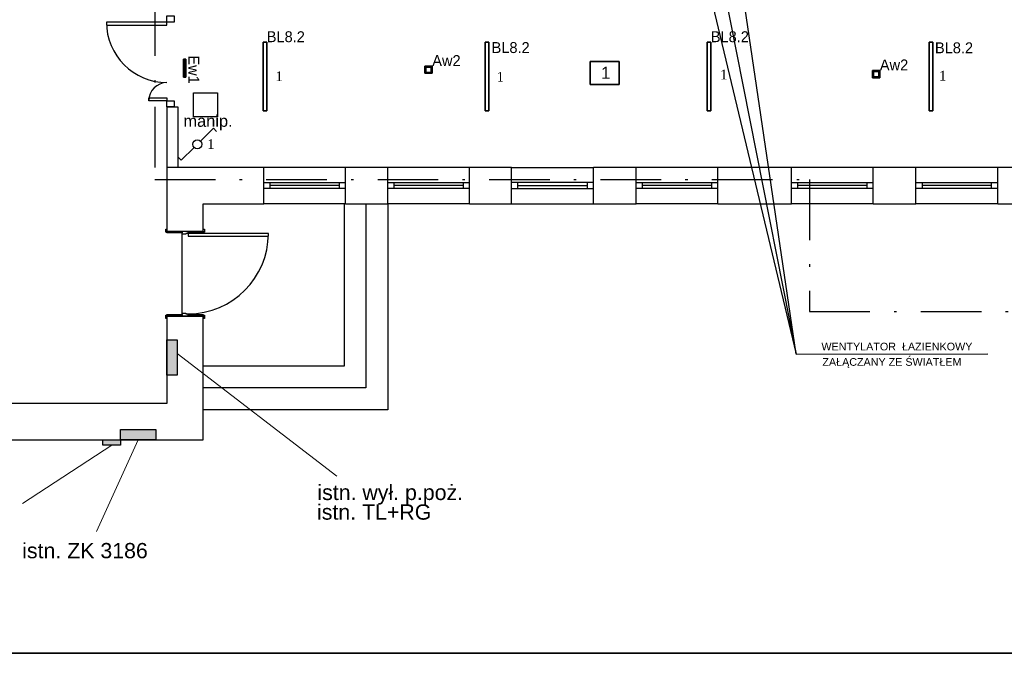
# Model space of a CAD drawing. Header units: millimetres. Extents: x -16803 to -7085, y -9068 to 2537.
# Tile 12 of 33: x -14849 to -13223, y -1830 to -784. Entities that reach past the tile are written whole.
import ezdxf

# ---------------------------------------------------------------- set-up
doc = ezdxf.new("R2010")
doc.units = ezdxf.units.MM
doc.header["$MEASUREMENT"] = 0
doc.linetypes.add('Kropki i Kreski', pattern=[920, 500, -200, 20, -200])
for name, color, linetype in [('2D - Ogólne', 7, 'Continuous'), ('DLX_BLD0_FL1_LUM 10', 3, 'Continuous'), ('DLX_BLD0_FL1_LUM 8', 1, 'Continuous'), ('DLX_BLD0_FL1_LUMKEY_IDX', 7, 'Continuous'), ('Elementy modelu - Strefy', 7, 'Continuous'), ('Konstrukcja - Ściany zew', 7, 'Continuous'), ('teletech', 7, 'Continuous')]:
    doc.layers.add(name, color=color, linetype=linetype)
for name, color, linetype, lineweight in [('A_przekrojowe główne', 50, 'Continuous', 50), ('A_stolarka', 20, 'Continuous', 15), ('elektryka', 255, 'Continuous', 35), ('elektryka - oswietlenie', 255, 'Continuous', 35), ('elektryka2', 20, 'Continuous', 35), ('opisy', 71, 'Continuous', 13)]:
    doc.layers.add(name, color=color, linetype=linetype, lineweight=lineweight)
doc.layers.add('A_zakres opracowania', color=7, linetype='Continuous', lineweight=70, true_color=0xe00038)
doc.layers.add('DLX_BLD0_FL1_LUM 2', color=7, linetype='Continuous', true_color=0x002aff)
doc.styles.add('ROMANS', font='times.ttf', dxfattribs={"height": 12})
doc.styles.get("Standard").update_dxf_attribs({"font": 'arial.ttf'})
doc.styles.add('STYL_AUTOMATYCZNY_1', font='arial.ttf')
doc.styles.add('TableTextStyle', font='txt')

msp = doc.modelspace()

# ---------------------------------------------------------------- hatches: boundary and pattern name
at = {"layer": 'elektryka', "lineweight": -3}
for points in [[(-14589.2, -1312.3), (-14606.2, -1312.3), (-14606.2, -1370.8), (-14589.2, -1370.8)], [(-14682.9, -1460.8), (-14682.9, -1477.9), (-14624.5, -1477.9), (-14624.5, -1460.8)], [(-14712.1, -1477.9), (-14712.1, -1486.4), (-14682.9, -1486.4), (-14682.9, -1477.9)]]:
    msp.add_hatch(color=256, dxfattribs=at).paths.add_polyline_path(points)

# ---------------------------------------------------------------- linework, layer by layer
at = {"layer": '2D - Ogólne', "color": 7, "linetype": 'Continuous', "lineweight": -3}
for p, q in [((-14313.6, -1087.9), (-14313.6, -1355.9)), ((-14277.6, -1087.9), (-14277.6, -1391.9)), ((-14241.6, -1087.9), (-14241.6, -1427.9)), ((-14581.2, -1268.4), (-14581.2, -1138.4)), ((-14313.6, -1355.9), (-14546.2, -1355.9)), ((-14277.6, -1391.9), (-14546.2, -1391.9)), ((-14241.6, -1427.9), (-14546.2, -1427.9))]:
    msp.add_line(p, q, dxfattribs=at)
at = {"layer": 'A_przekrojowe główne', "lineweight": -3}
for p, q in [((-14606.2, -927.9), (-14606.2, -1027.9)), ((-14606.2, -927.9), (-14588.2, -927.9)), ((-14588.2, -927.9), (-14588.2, -1027.9))]:
    msp.add_line(p, q, dxfattribs=at)
at = {"layer": 'A_stolarka', "lineweight": -3}
for points in [[(-14606.2, -777.9), (-14594.2, -777.9), (-14594.2, -787.9), (-14606.2, -787.9)], [(-14606.2, -787.9), (-14706.2, -787.9), (-14706.2, -792.9), (-14606.2, -792.9)], [(-14606.2, -917.9), (-14636.2, -917.9), (-14636.2, -912.9), (-14606.2, -912.9)], [(-14606.2, -917.9), (-14594.2, -917.9), (-14594.2, -927.9), (-14606.2, -927.9)]]:
    msp.add_lwpolyline(points, close=True, dxfattribs=at)
for centre, radius, start, end in [((-14606.2, -787.9), 100, 180, 270), ((-14606.2, -917.9), 30, 90, 180)]:
    msp.add_arc(centre, radius, start, end, dxfattribs=at)
at = {"layer": 'A_zakres opracowania', "linetype": 'Kropki i Kreski', "lineweight": -3, "ltscale": 0.2}
msp.add_lwpolyline([(-12692.2, -1447.9), (-11784.2, -1447.9), (-11784.2, 1575.1), (-12776.2, 1575.1), (-12776.2, 916.1), (-12896.2, 916.1), (-12896.2, 816.1), (-12674.2, 816.1), (-12674.2, 707.1), (-13147.2, 707.1), (-13147.2, 487.1), (-12674.2, 487.1), (-12674.2, -7.9), (-14626.2, -7.9), (-14626.2, -1047.9), (-13545.2, -1047.9), (-13545.2, -1265.9), (-13040.2, -1265.9), (-13040.2, -1525.9), (-12692.2, -1525.9)], close=True, dxfattribs=at)
at = {"layer": 'DLX_BLD0_FL1_LUM 10', "lineweight": -3}
for points in [[(-14578.8, -879.1, 0), (-14578.8, -849.1, 0)], [(-14578.8, -849.1, 0), (-14578.8, -849.1, 0)], [(-14578.8, -849.1, 0), (-14578.8, -879.1, 0)], [(-14578.8, -849.1, 0), (-14574.8, -849.1, 0)], [(-14574.8, -849.1, 0), (-14578.8, -849.1, 0)], [(-14578.8, -849.1, 0), (-14578.8, -849.1, 0)], [(-14578.8, -849.1, 0), (-14578.8, -879.1, 0)], [(-14574.8, -849.1, 0), (-14578.8, -849.1, 0)], [(-14578.8, -879.1, 0), (-14578.8, -849.1, 0)], [(-14578.8, -849.1, 0), (-14574.8, -849.1, 0)], [(-14577, -852.1, 0), (-14577, -876.1, 0)], [(-14576.7, -852.1, 0), (-14577, -852.1, 0)], [(-14577, -876.1, 0), (-14577, -852.1, 0)], [(-14577, -852.1, 0), (-14576.7, -852.1, 0)], [(-14576.7, -876.1, 0), (-14576.7, -852.1, 0)], [(-14576.7, -852.1, 0), (-14576.7, -876.1, 0)], [(-14574.8, -849.1, 0), (-14574.8, -879.1, 0)], [(-14574.8, -879.1, 0), (-14574.8, -849.1, 0)], [(-14574.8, -849.1, 0), (-14574.8, -849.1, 0)], [(-14574.8, -849.1, 0), (-14574.8, -849.1, 0)], [(-14574.8, -879.1, 0), (-14574.8, -849.1, 0)], [(-14574.8, -849.1, 0), (-14574.8, -879.1, 0)], [(-14577, -876.1, 0), (-14576.7, -876.1, 0)], [(-14576.7, -876.1, 0), (-14577, -876.1, 0)], [(-14574.8, -879.1, 0), (-14578.8, -879.1, 0)], [(-14578.8, -879.1, 0), (-14578.8, -879.1, 0)], [(-14578.8, -879.1, 0), (-14574.8, -879.1, 0)], [(-14578.8, -879.1, 0), (-14578.8, -879.1, 0)], [(-14578.8, -879.1, 0), (-14574.8, -879.1, 0)], [(-14574.8, -879.1, 0), (-14578.8, -879.1, 0)], [(-14574.8, -879.1, 0), (-14574.8, -879.1, 0)], [(-14574.8, -879.1, 0), (-14574.8, -879.1, 0)]]:
    msp.add_polyline3d(points, dxfattribs=at)
at = {"layer": 'DLX_BLD0_FL1_LUM 2', "lineweight": -3}
for points in [[(-14447.4, -934.7, 0), (-14447.4, -821.2, 0)], [(-14447.4, -821.2, 0), (-14447.4, -821.2, 0)], [(-14447.4, -821.2, 0), (-14447.4, -934.7, 0)], [(-14447.4, -821.2, 0), (-14441.4, -821.2, 0)], [(-14441.4, -821.2, 0), (-14447.4, -821.2, 0)], [(-14447.4, -821.2, 0), (-14447.4, -821.2, 0)], [(-14441.4, -821.2, 0), (-14447.4, -821.2, 0)], [(-14447.4, -821.2, 0), (-14447.4, -934.7, 0)], [(-14447.4, -934.7, 0), (-14447.4, -821.2, 0)], [(-14447.4, -821.2, 0), (-14441.4, -821.2, 0)], [(-14441.4, -821.2, 0), (-14441.4, -821.2, 0)], [(-14441.4, -821.2, 0), (-14441.4, -934.7, 0)], [(-14441.4, -934.7, 0), (-14441.4, -821.2, 0)], [(-14441.4, -821.2, 0), (-14441.4, -821.2, 0)], [(-14441.4, -934.7, 0), (-14441.4, -821.2, 0)], [(-14441.4, -821.2, 0), (-14441.4, -934.7, 0)], [(-14080.8, -934.7, 0), (-14080.8, -821.2, 0)], [(-14080.8, -821.2, 0), (-14080.8, -821.2, 0)], [(-14080.8, -821.2, 0), (-14080.8, -934.7, 0)], [(-14080.8, -821.2, 0), (-14074.8, -821.2, 0)], [(-14074.8, -821.2, 0), (-14080.8, -821.2, 0)], [(-14080.8, -821.2, 0), (-14080.8, -821.2, 0)], [(-14074.8, -821.2, 0), (-14080.8, -821.2, 0)], [(-14080.8, -821.2, 0), (-14080.8, -934.7, 0)], [(-14080.8, -934.7, 0), (-14080.8, -821.2, 0)], [(-14080.8, -821.2, 0), (-14074.8, -821.2, 0)], [(-14074.8, -821.2, 0), (-14074.8, -821.2, 0)], [(-14074.8, -821.2, 0), (-14074.8, -934.7, 0)], [(-14074.8, -934.7, 0), (-14074.8, -821.2, 0)], [(-14074.8, -821.2, 0), (-14074.8, -821.2, 0)], [(-14074.8, -934.7, 0), (-14074.8, -821.2, 0)], [(-14074.8, -821.2, 0), (-14074.8, -934.7, 0)], [(-13714.1, -934.7, 0), (-13714.1, -821.2, 0)], [(-13714.1, -821.2, 0), (-13714.1, -821.2, 0)], [(-13714.1, -821.2, 0), (-13714.1, -934.7, 0)], [(-13714.1, -821.2, 0), (-13708.1, -821.2, 0)], [(-13708.1, -821.2, 0), (-13714.1, -821.2, 0)], [(-13714.1, -821.2, 0), (-13714.1, -821.2, 0)], [(-13708.1, -821.2, 0), (-13714.1, -821.2, 0)], [(-13714.1, -821.2, 0), (-13714.1, -934.7, 0)], [(-13714.1, -934.7, 0), (-13714.1, -821.2, 0)], [(-13714.1, -821.2, 0), (-13708.1, -821.2, 0)], [(-13708.1, -821.2, 0), (-13708.1, -821.2, 0)], [(-13708.1, -821.2, 0), (-13708.1, -934.7, 0)], [(-13708.1, -934.7, 0), (-13708.1, -821.2, 0)], [(-13708.1, -821.2, 0), (-13708.1, -821.2, 0)], [(-13708.1, -934.7, 0), (-13708.1, -821.2, 0)], [(-13708.1, -821.2, 0), (-13708.1, -934.7, 0)], [(-13347.4, -934.7, 0), (-13347.4, -821.2, 0)], [(-13347.4, -821.2, 0), (-13347.4, -821.2, 0)], [(-13347.4, -821.2, 0), (-13347.4, -934.7, 0)], [(-13347.4, -821.2, 0), (-13341.4, -821.2, 0)], [(-13341.4, -821.2, 0), (-13347.4, -821.2, 0)], [(-13347.4, -821.2, 0), (-13347.4, -821.2, 0)], [(-13341.4, -821.2, 0), (-13347.4, -821.2, 0)], [(-13347.4, -821.2, 0), (-13347.4, -934.7, 0)], [(-13347.4, -934.7, 0), (-13347.4, -821.2, 0)], [(-13347.4, -821.2, 0), (-13341.4, -821.2, 0)], [(-13341.4, -821.2, 0), (-13341.4, -821.2, 0)], [(-13341.4, -821.2, 0), (-13341.4, -934.7, 0)], [(-13341.4, -934.7, 0), (-13341.4, -821.2, 0)], [(-13341.4, -821.2, 0), (-13341.4, -821.2, 0)], [(-13341.4, -934.7, 0), (-13341.4, -821.2, 0)], [(-13341.4, -821.2, 0), (-13341.4, -934.7, 0)], [(-14447.4, -934.7, 0), (-14447.4, -934.7, 0)], [(-14441.4, -934.7, 0), (-14447.4, -934.7, 0)], [(-14447.4, -934.7, 0), (-14447.4, -934.7, 0)], [(-14447.4, -934.7, 0), (-14441.4, -934.7, 0)], [(-14447.4, -934.7, 0), (-14441.4, -934.7, 0)], [(-14441.4, -934.7, 0), (-14447.4, -934.7, 0)], [(-14441.4, -934.7, 0), (-14441.4, -934.7, 0)], [(-14441.4, -934.7, 0), (-14441.4, -934.7, 0)], [(-14080.8, -934.7, 0), (-14080.8, -934.7, 0)], [(-14074.8, -934.7, 0), (-14080.8, -934.7, 0)], [(-14080.8, -934.7, 0), (-14080.8, -934.7, 0)], [(-14080.8, -934.7, 0), (-14074.8, -934.7, 0)], [(-14080.8, -934.7, 0), (-14074.8, -934.7, 0)], [(-14074.8, -934.7, 0), (-14080.8, -934.7, 0)], [(-14074.8, -934.7, 0), (-14074.8, -934.7, 0)], [(-14074.8, -934.7, 0), (-14074.8, -934.7, 0)], [(-13714.1, -934.7, 0), (-13714.1, -934.7, 0)], [(-13708.1, -934.7, 0), (-13714.1, -934.7, 0)], [(-13714.1, -934.7, 0), (-13714.1, -934.7, 0)], [(-13714.1, -934.7, 0), (-13708.1, -934.7, 0)], [(-13714.1, -934.7, 0), (-13708.1, -934.7, 0)], [(-13708.1, -934.7, 0), (-13714.1, -934.7, 0)], [(-13708.1, -934.7, 0), (-13708.1, -934.7, 0)], [(-13708.1, -934.7, 0), (-13708.1, -934.7, 0)], [(-13347.4, -934.7, 0), (-13347.4, -934.7, 0)], [(-13341.4, -934.7, 0), (-13347.4, -934.7, 0)], [(-13347.4, -934.7, 0), (-13347.4, -934.7, 0)], [(-13347.4, -934.7, 0), (-13341.4, -934.7, 0)], [(-13347.4, -934.7, 0), (-13341.4, -934.7, 0)], [(-13341.4, -934.7, 0), (-13347.4, -934.7, 0)], [(-13341.4, -934.7, 0), (-13341.4, -934.7, 0)], [(-13341.4, -934.7, 0), (-13341.4, -934.7, 0)]]:
    msp.add_polyline3d(points, dxfattribs=at)
at = {"layer": 'DLX_BLD0_FL1_LUM 8', "lineweight": -3}
for points in [[(-14180.1, -872.6, 0), (-14180.1, -860.6, 0)], [(-14180.1, -860.6, 0), (-14180.1, -860.6, 0)], [(-14180.1, -860.6, 0), (-14180.1, -872.6, 0)], [(-14180.1, -860.6, 0), (-14168.1, -860.6, 0)], [(-14168.1, -860.6, 0), (-14180.1, -860.6, 0)], [(-14180.1, -860.6, 0), (-14180.1, -860.6, 0)], [(-14180.1, -860.6, 0), (-14180.1, -872.6, 0)], [(-14168.1, -860.6, 0), (-14180.1, -860.6, 0)], [(-14180.1, -872.6, 0), (-14180.1, -860.6, 0)], [(-14180.1, -860.6, 0), (-14168.1, -860.6, 0)], [(-14168.1, -860.6, 0), (-14168.1, -872.6, 0)], [(-14168.1, -872.6, 0), (-14168.1, -860.6, 0)], [(-14168.1, -860.6, 0), (-14168.1, -860.6, 0)], [(-14168.1, -860.6, 0), (-14168.1, -860.6, 0)], [(-14168.1, -872.6, 0), (-14168.1, -860.6, 0)], [(-14168.1, -860.6, 0), (-14168.1, -872.6, 0)], [(-14168.1, -872.6, 0), (-14180.1, -872.6, 0)], [(-14180.1, -872.6, 0), (-14180.1, -872.6, 0)], [(-14180.1, -872.6, 0), (-14168.1, -872.6, 0)], [(-14180.1, -872.6, 0), (-14180.1, -872.6, 0)], [(-14180.1, -872.6, 0), (-14168.1, -872.6, 0)], [(-14168.1, -872.6, 0), (-14180.1, -872.6, 0)], [(-14178.5, -862.2, 0), (-14178.5, -871, 0)], [(-14169.7, -862.2, 0), (-14178.5, -862.2, 0)], [(-14178.5, -871, 0), (-14178.5, -862.2, 0)], [(-14178.5, -862.2, 0), (-14169.7, -862.2, 0)], [(-14178.5, -871, 0), (-14169.7, -871, 0)], [(-14169.7, -871, 0), (-14178.5, -871, 0)], [(-14169.7, -871, 0), (-14169.7, -862.2, 0)], [(-14169.7, -862.2, 0), (-14169.7, -871, 0)], [(-14168.1, -872.6, 0), (-14168.1, -872.6, 0)], [(-14168.1, -872.6, 0), (-14168.1, -872.6, 0)], [(-13440.9, -879.8, 0), (-13440.9, -867.8, 0)], [(-13440.9, -867.8, 0), (-13440.9, -867.8, 0)], [(-13440.9, -867.8, 0), (-13440.9, -879.8, 0)], [(-13440.9, -867.8, 0), (-13428.9, -867.8, 0)], [(-13428.9, -867.8, 0), (-13440.9, -867.8, 0)], [(-13440.9, -867.8, 0), (-13440.9, -867.8, 0)], [(-13440.9, -867.8, 0), (-13440.9, -879.8, 0)], [(-13428.9, -867.8, 0), (-13440.9, -867.8, 0)], [(-13440.9, -879.8, 0), (-13440.9, -867.8, 0)], [(-13440.9, -867.8, 0), (-13428.9, -867.8, 0)], [(-13439.3, -869.4, 0), (-13439.3, -878.2, 0)], [(-13430.5, -869.4, 0), (-13439.3, -869.4, 0)], [(-13439.3, -878.2, 0), (-13439.3, -869.4, 0)], [(-13439.3, -869.4, 0), (-13430.5, -869.4, 0)], [(-13430.5, -878.2, 0), (-13430.5, -869.4, 0)], [(-13430.5, -869.4, 0), (-13430.5, -878.2, 0)], [(-13428.9, -867.8, 0), (-13428.9, -879.8, 0)], [(-13428.9, -879.8, 0), (-13428.9, -867.8, 0)], [(-13428.9, -867.8, 0), (-13428.9, -867.8, 0)], [(-13428.9, -867.8, 0), (-13428.9, -867.8, 0)], [(-13428.9, -879.8, 0), (-13428.9, -867.8, 0)], [(-13428.9, -867.8, 0), (-13428.9, -879.8, 0)], [(-13428.9, -879.8, 0), (-13440.9, -879.8, 0)], [(-13440.9, -879.8, 0), (-13440.9, -879.8, 0)], [(-13440.9, -879.8, 0), (-13428.9, -879.8, 0)], [(-13440.9, -879.8, 0), (-13440.9, -879.8, 0)], [(-13440.9, -879.8, 0), (-13428.9, -879.8, 0)], [(-13428.9, -879.8, 0), (-13440.9, -879.8, 0)], [(-13439.3, -878.2, 0), (-13430.5, -878.2, 0)], [(-13430.5, -878.2, 0), (-13439.3, -878.2, 0)], [(-13428.9, -879.8, 0), (-13428.9, -879.8, 0)], [(-13428.9, -879.8, 0), (-13428.9, -879.8, 0)]]:
    msp.add_polyline3d(points, dxfattribs=at)
at = {"layer": 'elektryka', "lineweight": -3}
for p, q in [((-13567.2, -1336.4), (-13723.5, -275.6)), ((-13820.2, -278.1), (-13567.2, -1336.4)), ((-13567.2, -1336.4), (-13250.8, -1335.4))]:
    msp.add_line(p, q, dxfattribs=at)
at = {"layer": 'elektryka', "lineweight": 9}
for p, q in [((-14589.2, -1335.2), (-14325.6, -1537.6)), ((-14653.7, -1477.9), (-14722.5, -1628.7)), ((-14697.5, -1486.4), (-14845, -1582.8))]:
    msp.add_line(p, q, dxfattribs=at)
at = {"layer": 'elektryka'}
for points in [[(-10141.1, 2370), (-16141.1, 2370), (-16141.1, -1830), (-10141.1, -1830)], [(-13907.3, -853.2), (-13859.6, -853.2), (-13859.6, -890.8), (-13907.3, -890.8)]]:
    msp.add_lwpolyline(points, close=True, dxfattribs=at)
at = {"layer": 'elektryka', "lineweight": -3}
msp.add_lwpolyline([(-13720, -563.3), (-13567.2, -1336.4)], dxfattribs=at)
for points in [[(-14606.2, -1370.8), (-14606.2, -1312.3), (-14589.2, -1312.3), (-14589.2, -1370.8)], [(-14624.5, -1477.9), (-14682.9, -1477.9), (-14682.9, -1460.8), (-14624.5, -1460.8)], [(-14682.9, -1486.4), (-14712.1, -1486.4), (-14712.1, -1477.9), (-14682.9, -1477.9)]]:
    msp.add_lwpolyline(points, close=True, dxfattribs=at)
at = {"layer": 'elektryka2', "lineweight": -3}
for p, q in [((-14550.7, -984.4), (-14529.5, -963.2)), ((-14529.5, -963.2), (-14524.2, -968.5)), ((-14582.5, -1016.2), (-14561.3, -995)), ((-14587.8, -1010.9), (-14582.5, -1016.2))]:
    msp.add_line(p, q, dxfattribs=at)
msp.add_circle((-14556, -989.7), 7.5, dxfattribs=at)
at = {"layer": 'Konstrukcja - Ściany zew', "color": 7, "linetype": 'Continuous', "lineweight": -3}
for p, q in [((-14446.2, -1052.9), (-14446.2, -1027.9)), ((-14311.2, -1027.9), (-14446.2, -1027.9)), ((-14446.2, -1052.9), (-14446.2, -1027.9)), ((-14311.2, -1052.9), (-14311.2, -1027.9)), ((-14311.2, -1052.9), (-14311.2, -1027.9)), ((-14241.6, -1052.9), (-14241.6, -1027.9)), ((-14106.6, -1027.9), (-14241.6, -1027.9)), ((-14241.6, -1052.9), (-14241.6, -1027.9)), ((-14106.6, -1052.9), (-14106.6, -1027.9)), ((-14106.6, -1052.9), (-14106.6, -1027.9)), ((-14037, -1052.9), (-14037, -1027.9)), ((-14037, -1027.9), (-13902, -1027.9)), ((-14037, -1052.9), (-14037, -1027.9)), ((-13902, -1052.9), (-13902, -1027.9)), ((-13902, -1052.9), (-13902, -1027.9)), ((-13831.3, -1052.9), (-13831.3, -1027.9)), ((-13696.3, -1027.9), (-13831.3, -1027.9)), ((-13831.3, -1052.9), (-13831.3, -1027.9)), ((-13696.3, -1052.9), (-13696.3, -1027.9)), ((-13696.3, -1052.9), (-13696.3, -1027.9)), ((-13574.8, -1052.9), (-13574.8, -1027.9)), ((-13439.8, -1027.9), (-13574.8, -1027.9)), ((-13574.8, -1052.9), (-13574.8, -1027.9)), ((-13439.8, -1052.9), (-13439.8, -1027.9)), ((-13439.8, -1052.9), (-13439.8, -1027.9)), ((-13369.3, -1052.9), (-13369.3, -1027.9)), ((-13234.3, -1027.9), (-13369.3, -1027.9)), ((-13369.3, -1052.9), (-13369.3, -1027.9)), ((-13234.3, -1052.9), (-13234.3, -1027.9)), ((-13234.3, -1052.9), (-13234.3, -1027.9)), ((-14446.2, -1062.9), (-14446.2, -1052.9)), ((-14446.2, -1052.9), (-14436.2, -1052.9)), ((-14446.2, -1062.9), (-14446.2, -1052.9)), ((-14446.2, -1062.9), (-14446.2, -1052.9)), ((-14436.2, -1052.9), (-14436.2, -1062.9)), ((-14436.2, -1052.9), (-14321.2, -1052.9)), ((-14321.2, -1062.9), (-14321.2, -1052.9)), ((-14321.2, -1052.9), (-14311.2, -1052.9)), ((-14311.2, -1062.9), (-14311.2, -1052.9)), ((-14311.2, -1062.9), (-14311.2, -1052.9)), ((-14311.2, -1062.9), (-14311.2, -1052.9)), ((-14241.6, -1062.9), (-14241.6, -1052.9)), ((-14241.6, -1052.9), (-14231.6, -1052.9)), ((-14241.6, -1062.9), (-14241.6, -1052.9)), ((-14241.6, -1062.9), (-14241.6, -1052.9)), ((-14231.6, -1052.9), (-14231.6, -1062.9)), ((-14231.6, -1052.9), (-14116.6, -1052.9)), ((-14116.6, -1062.9), (-14116.6, -1052.9)), ((-14116.6, -1052.9), (-14106.6, -1052.9)), ((-14106.6, -1062.9), (-14106.6, -1052.9)), ((-14106.6, -1062.9), (-14106.6, -1052.9)), ((-14106.6, -1062.9), (-14106.6, -1052.9)), ((-14037, -1062.9), (-14037, -1052.9)), ((-14027, -1052.9), (-14037, -1052.9)), ((-14037, -1062.9), (-14037, -1052.9)), ((-14037, -1062.9), (-14037, -1052.9)), ((-14027, -1062.9), (-14027, -1052.9)), ((-13912, -1052.9), (-14027, -1052.9)), ((-13902, -1052.9), (-13912, -1052.9)), ((-13912, -1052.9), (-13912, -1062.9)), ((-13902, -1062.9), (-13902, -1052.9)), ((-13902, -1062.9), (-13902, -1052.9)), ((-13902, -1062.9), (-13902, -1052.9)), ((-13831.3, -1062.9), (-13831.3, -1052.9)), ((-13831.3, -1052.9), (-13821.3, -1052.9)), ((-13831.3, -1062.9), (-13831.3, -1052.9)), ((-13831.3, -1062.9), (-13831.3, -1052.9)), ((-13821.3, -1052.9), (-13821.3, -1062.9)), ((-13821.3, -1052.9), (-13706.3, -1052.9)), ((-13706.3, -1062.9), (-13706.3, -1052.9)), ((-13706.3, -1052.9), (-13696.3, -1052.9)), ((-13696.3, -1062.9), (-13696.3, -1052.9)), ((-13696.3, -1062.9), (-13696.3, -1052.9)), ((-13696.3, -1062.9), (-13696.3, -1052.9)), ((-13574.8, -1062.9), (-13574.8, -1052.9)), ((-13574.8, -1052.9), (-13564.8, -1052.9)), ((-13574.8, -1062.9), (-13574.8, -1052.9)), ((-13574.8, -1062.9), (-13574.8, -1052.9)), ((-13564.8, -1052.9), (-13564.8, -1062.9)), ((-13564.8, -1052.9), (-13449.8, -1052.9)), ((-13449.8, -1062.9), (-13449.8, -1052.9)), ((-13449.8, -1052.9), (-13439.8, -1052.9)), ((-13439.8, -1062.9), (-13439.8, -1052.9)), ((-13439.8, -1062.9), (-13439.8, -1052.9)), ((-13439.8, -1062.9), (-13439.8, -1052.9)), ((-13369.3, -1062.9), (-13369.3, -1052.9)), ((-13369.3, -1052.9), (-13359.3, -1052.9)), ((-13369.3, -1062.9), (-13369.3, -1052.9)), ((-13369.3, -1062.9), (-13369.3, -1052.9)), ((-13359.3, -1052.9), (-13359.3, -1062.9)), ((-13359.3, -1052.9), (-13244.3, -1052.9)), ((-13244.3, -1062.9), (-13244.3, -1052.9)), ((-13244.3, -1052.9), (-13234.3, -1052.9)), ((-13234.3, -1062.9), (-13234.3, -1052.9)), ((-13234.3, -1062.9), (-13234.3, -1052.9)), ((-13234.3, -1062.9), (-13234.3, -1052.9)), ((-14446.2, -1087.9), (-14446.2, -1062.9)), ((-14436.2, -1062.9), (-14446.2, -1062.9)), ((-14446.2, -1087.9), (-14446.2, -1062.9)), ((-14321.2, -1057.9), (-14436.2, -1057.9)), ((-14321.2, -1062.9), (-14436.2, -1062.9)), ((-14311.2, -1062.9), (-14321.2, -1062.9)), ((-14311.2, -1087.9), (-14311.2, -1062.9)), ((-14311.2, -1087.9), (-14311.2, -1062.9)), ((-14241.6, -1087.9), (-14241.6, -1062.9)), ((-14231.6, -1062.9), (-14241.6, -1062.9)), ((-14241.6, -1087.9), (-14241.6, -1062.9)), ((-14116.6, -1057.9), (-14231.6, -1057.9)), ((-14116.6, -1062.9), (-14231.6, -1062.9)), ((-14106.6, -1062.9), (-14116.6, -1062.9)), ((-14106.6, -1087.9), (-14106.6, -1062.9)), ((-14106.6, -1087.9), (-14106.6, -1062.9)), ((-14037, -1087.9), (-14037, -1062.9)), ((-14037, -1062.9), (-14027, -1062.9)), ((-14037, -1087.9), (-14037, -1062.9)), ((-14027, -1057.9), (-13912, -1057.9)), ((-14027, -1062.9), (-13912, -1062.9)), ((-13912, -1062.9), (-13902, -1062.9)), ((-13902, -1087.9), (-13902, -1062.9)), ((-13902, -1087.9), (-13902, -1062.9)), ((-13831.3, -1087.9), (-13831.3, -1062.9)), ((-13821.3, -1062.9), (-13831.3, -1062.9)), ((-13831.3, -1087.9), (-13831.3, -1062.9)), ((-13706.3, -1057.9), (-13821.3, -1057.9)), ((-13706.3, -1062.9), (-13821.3, -1062.9)), ((-13696.3, -1062.9), (-13706.3, -1062.9)), ((-13696.3, -1087.9), (-13696.3, -1062.9)), ((-13696.3, -1087.9), (-13696.3, -1062.9)), ((-13574.8, -1087.9), (-13574.8, -1062.9)), ((-13564.8, -1062.9), (-13574.8, -1062.9)), ((-13574.8, -1087.9), (-13574.8, -1062.9)), ((-13449.8, -1057.9), (-13564.8, -1057.9)), ((-13449.8, -1062.9), (-13564.8, -1062.9)), ((-13439.8, -1062.9), (-13449.8, -1062.9)), ((-13439.8, -1087.9), (-13439.8, -1062.9)), ((-13439.8, -1087.9), (-13439.8, -1062.9)), ((-13369.3, -1087.9), (-13369.3, -1062.9)), ((-13359.3, -1062.9), (-13369.3, -1062.9)), ((-13369.3, -1087.9), (-13369.3, -1062.9)), ((-13244.3, -1057.9), (-13359.3, -1057.9)), ((-13244.3, -1062.9), (-13359.3, -1062.9)), ((-13234.3, -1062.9), (-13244.3, -1062.9)), ((-13234.3, -1087.9), (-13234.3, -1062.9)), ((-13234.3, -1087.9), (-13234.3, -1062.9)), ((-14311.2, -1087.9), (-14446.2, -1087.9)), ((-14106.6, -1087.9), (-14241.6, -1087.9)), ((-14037, -1087.9), (-13902, -1087.9)), ((-13696.3, -1087.9), (-13831.3, -1087.9)), ((-13439.8, -1087.9), (-13574.8, -1087.9)), ((-13234.3, -1087.9), (-13369.3, -1087.9)), ((-14608.1, -1134.7), (-14608.1, -1129.7)), ((-14608.1, -1129.7), (-14606.2, -1129.7)), ((-14606.2, -1134.7), (-14608.1, -1134.7)), ((-14606.2, -1133.4), (-14606.2, -1129.7)), ((-14606.2, -1129.7), (-14606.2, -1134.7)), ((-14606.2, -1133.4), (-14606.2, -1129.7)), ((-14606.2, -1133.4), (-14606.2, -1129.7)), ((-14606.2, -1133.4), (-14581.2, -1133.4)), ((-14606.2, -1133.4), (-14581.2, -1133.4)), ((-14606.2, -1133.4), (-14581.2, -1133.4)), ((-14606.2, -1135.9), (-14606.2, -1133.4)), ((-14606.2, -1133.4), (-14581.2, -1133.4)), ((-14606.2, -1133.4), (-14581.2, -1133.4)), ((-14606.2, -1133.4), (-14581.2, -1133.4)), ((-14581.2, -1135.9), (-14606.2, -1135.9)), ((-14581.2, -1133.4), (-14571.2, -1133.4)), ((-14581.2, -1133.4), (-14581.2, -1135.9)), ((-14581.2, -1133.4), (-14571.2, -1133.4)), ((-14581.2, -1138.4), (-14581.2, -1133.4)), ((-14581.2, -1133.4), (-14571.2, -1133.4)), ((-14581.2, -1133.4), (-14571.2, -1133.4)), ((-14571.2, -1137.2), (-14575.2, -1137.2)), ((-14575.2, -1137.2), (-14575.2, -1138.4)), ((-14571.2, -1133.4), (-14546.2, -1133.4)), ((-14571.2, -1133.4), (-14546.2, -1133.4)), ((-14571.2, -1135.9), (-14571.2, -1133.4)), ((-14571.2, -1133.4), (-14571.2, -1137.2)), ((-14571.2, -1133.4), (-14546.2, -1133.4)), ((-14571.2, -1133.4), (-14546.2, -1133.4)), ((-14546.2, -1135.9), (-14571.2, -1135.9)), ((-14438.8, -1137.2), (-14571.2, -1137.2)), ((-14571.2, -1137.2), (-14571.2, -1141.2)), ((-14546.2, -1133.4), (-14546.2, -1129.7)), ((-14546.2, -1134.7), (-14546.2, -1129.7)), ((-14546.2, -1129.7), (-14544.3, -1129.7)), ((-14546.2, -1133.4), (-14546.2, -1129.7)), ((-14546.2, -1133.4), (-14546.2, -1129.7)), ((-14546.2, -1133.4), (-14546.2, -1135.9)), ((-14544.3, -1134.7), (-14546.2, -1134.7)), ((-14544.3, -1129.7), (-14544.3, -1134.7)), ((-14438.8, -1141.2), (-14438.8, -1137.2)), ((-14575.2, -1138.4), (-14581.2, -1138.4)), ((-14571.2, -1141.2), (-14438.8, -1141.2)), ((-14608.1, -1277.1), (-14608.1, -1272.1)), ((-14608.1, -1272.1), (-14606.2, -1272.1)), ((-14606.2, -1277.1), (-14608.1, -1277.1)), ((-14606.2, -1270.9), (-14581.2, -1270.9)), ((-14606.2, -1273.4), (-14606.2, -1270.9)), ((-14606.2, -1272.1), (-14606.2, -1277.1)), ((-14606.2, -1273.4), (-14606.2, -1277.1)), ((-14606.2, -1273.4), (-14581.2, -1273.4)), ((-14606.2, -1273.4), (-14581.2, -1273.4)), ((-14581.2, -1273.4), (-14606.2, -1273.4)), ((-14606.2, -1273.4), (-14581.2, -1273.4)), ((-14606.2, -1273.4), (-14581.2, -1273.4)), ((-14606.2, -1273.4), (-14581.2, -1273.4)), ((-14606.2, -1273.4), (-14606.2, -1277.1)), ((-14606.2, -1273.4), (-14606.2, -1277.1)), ((-14581.2, -1268.4), (-14575.2, -1268.4)), ((-14581.2, -1273.4), (-14581.2, -1268.4)), ((-14581.2, -1270.9), (-14581.2, -1273.4)), ((-14581.2, -1273.4), (-14571.2, -1273.4)), ((-14571.2, -1273.4), (-14581.2, -1273.4)), ((-14581.2, -1273.4), (-14571.2, -1273.4)), ((-14581.2, -1273.4), (-14571.2, -1273.4)), ((-14575.2, -1268.4), (-14575.2, -1269.6)), ((-14575.2, -1269.6), (-14571.2, -1269.6)), ((-14571.2, -1269.6), (-14571.2, -1273.4)), ((-14571.2, -1270.9), (-14546.2, -1270.9)), ((-14571.2, -1273.4), (-14571.2, -1270.9)), ((-14571.2, -1273.4), (-14546.2, -1273.4)), ((-14546.2, -1273.4), (-14571.2, -1273.4)), ((-14571.2, -1273.4), (-14546.2, -1273.4)), ((-14571.2, -1273.4), (-14546.2, -1273.4)), ((-14546.2, -1270.9), (-14546.2, -1273.4)), ((-14546.2, -1277.1), (-14546.2, -1272.1)), ((-14546.2, -1272.1), (-14544.3, -1272.1)), ((-14546.2, -1273.4), (-14546.2, -1277.1)), ((-14546.2, -1273.4), (-14546.2, -1277.1)), ((-14546.2, -1273.4), (-14546.2, -1277.1)), ((-14544.3, -1277.1), (-14546.2, -1277.1)), ((-14544.3, -1272.1), (-14544.3, -1277.1))]:
    msp.add_line(p, q, dxfattribs=at)
for points in [[(-14606.2, -1027.9), (-14606.2, -1087.9)], [(-14446.2, -1027.9), (-14606.2, -1027.9)], [(-14241.6, -1027.9), (-14311.2, -1027.9)], [(-14037, -1027.9), (-14106.6, -1027.9)], [(-13831.3, -1027.9), (-13902, -1027.9)], [(-13574.8, -1027.9), (-13696.3, -1027.9)], [(-13369.3, -1027.9), (-13439.8, -1027.9)], [(-13164.7, -1027.9), (-13234.3, -1027.9)], [(-14606.2, -1087.9), (-14606.2, -1133.4)], [(-14546.2, -1087.9), (-14446.2, -1087.9)], [(-14546.2, -1133.4), (-14546.2, -1087.9)], [(-14311.2, -1087.9), (-14241.6, -1087.9)], [(-14106.6, -1087.9), (-14037, -1087.9)], [(-13902, -1087.9), (-13831.3, -1087.9)], [(-13696.3, -1087.9), (-13574.8, -1087.9)], [(-13439.8, -1087.9), (-13369.3, -1087.9)], [(-13234.3, -1087.9), (-13164.7, -1087.9)], [(-14606.2, -1273.4), (-14606.2, -1417.9)], [(-14546.2, -1417.9), (-14546.2, -1273.4)], [(-14606.2, -1417.9), (-15536.2, -1417.9)], [(-14546.2, -1477.9), (-14546.2, -1417.9)], [(-15596.2, -1477.9), (-14546.2, -1477.9)]]:
    msp.add_lwpolyline(points, dxfattribs=at)
msp.add_arc((-14571.2, -1137.2), 132.4, 270, 0, dxfattribs=at)
at = {"layer": 'teletech', "lineweight": -3}
msp.add_lwpolyline([(-14562.4, -904.8), (-14522.9, -904.8), (-14522.9, -944.3), (-14562.4, -944.3)], close=True, dxfattribs=at)

# ---------------------------------------------------------------- texts
at = {"layer": 'DLX_BLD0_FL1_LUMKEY_IDX', "lineweight": -3, "style": 'TableTextStyle'}
for s, p in [('BL8.2', (-14441.4, -821.2)), ('BL8.2', (-13708.1, -821.2)), ('BL8.2', (-14070.1, -839.1)), ('BL8.2', (-13337.9, -839.5)), ('Aw2', (-14168.1, -860.6)), ('Aw2', (-13428.9, -867.8))]:
    msp.add_text(s, height=18, dxfattribs=at).set_placement(p)
msp.add_text('Ew1', height=18, rotation=270, dxfattribs=at).set_placement((-14570.9, -843))
at = {"layer": 'elektryka', "lineweight": -3, "char_height": 12.696, "attachment_point": 1}
for s, insert in [('WENTYLATOR  ŁAZIENKOWY', (-13525.4, -1317.3)), ('ZAŁĄCZANY ZE ŚWIATŁEM', (-13523.8, -1342.7))]:
    msp.add_mtext_dynamic_manual_height_columns(s, width=478.303, gutter_width=63.5, heights=[0], dxfattribs=dict(at, insert=insert))
at = {"layer": 'elektryka - oswietlenie'}
for s, p in [('istn. wył. p.poż.', (-14357.8, -1577)), ('istn. TL+RG', (-14358.4, -1609.4)), ('istn. ZK 3186', (-14845.3, -1673.1))]:
    msp.add_text(s, height=25.2, dxfattribs=at).set_placement(p)
at = {"layer": 'Elementy modelu - Strefy', "color": 7, "linetype": 'Continuous', "lineweight": -3, "insert": (-13889.3, -861.7), "char_height": 20, "attachment_point": 1, "style": 'STYL_AUTOMATYCZNY_1'}
msp.add_mtext('\\A1;\\pxql,t0,0.5;{\\fArial|b0|i0|c238|p0;1 }', dxfattribs=at)
at = {"layer": 'opisy', "color": 0, "lineweight": -3, "style": 'ROMANS'}
for p in [(-14426.9, -885.4), (-14061.7, -886.3), (-13692.8, -882.6), (-13331.2, -884.5), (-14539.7, -997.3)]:
    msp.add_text('1', height=16, dxfattribs=at).set_placement(p)
at = {"layer": 'teletech', "lineweight": -3}
msp.add_text('manip.', height=19.41, dxfattribs=at).set_placement((-14579.1, -960.9))

doc.saveas('drawing.dxf')
